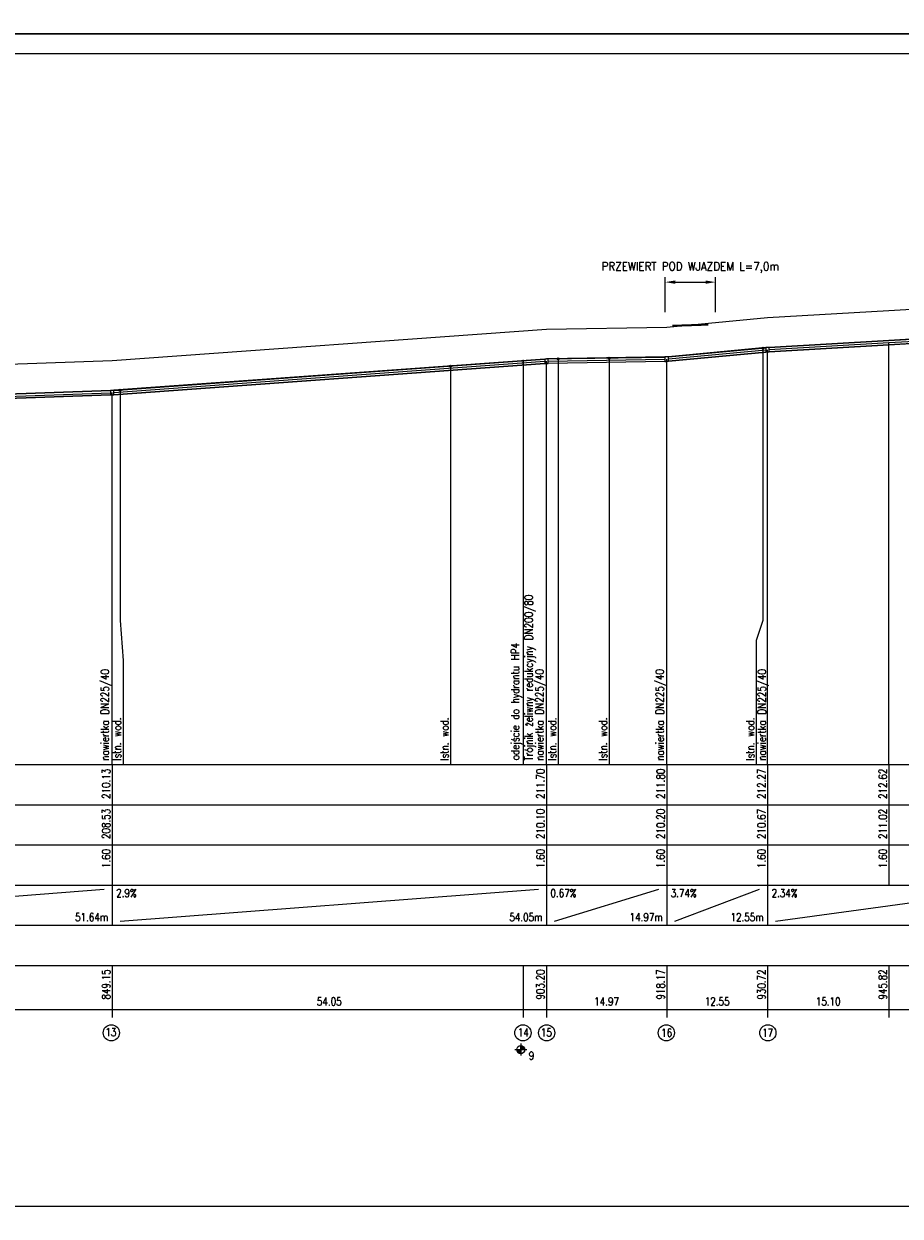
# Model space of a CAD drawing. Extents: x 122 to 1445, y -293 to 2085.
# Tile 20 of 38: x 340 to 558, y 1194 to 1491. Entities that reach past the tile are written whole.
import ezdxf
from ezdxf.enums import TextEntityAlignment as Align

# ---------------------------------------------------------------- set-up
doc = ezdxf.new("R2010")
doc.units = 0
doc.header["$LTSCALE"] = 0.2
doc.header["$MEASUREMENT"] = 0
doc.layers.get('Defpoints').update_dxf_attribs({"linetype": 'CONTINUOUS'})
for name, color, linetype in [('Armatura', 7, 'CONTINUOUS'), ('Liczby', 7, 'CONTINUOUS'), ('Linie_odn', 7, 'CONTINUOUS'), ('Linie_opisowe', 7, 'CONTINUOUS'), ('Linie_tabeli', 7, 'CONTINUOUS'), ('Odcinki', 7, 'CONTINUOUS'), ('Opis_PZ', 7, 'CONTINUOUS'), ('Opis_uzbr_p', 7, 'CONTINUOUS'), ('Osie', 7, 'CONTINUOUS'), ('Teren_istn', 3, 'CONTINUOUS'), ('Uzbr_nadz', 7, 'CONTINUOUS'), ('Uzbr_podz', 7, 'CONTINUOUS'), ('warstwa_nr_0', 8, 'CONTINUOUS'), ('Wezly', 7, 'CONTINUOUS')]:
    doc.layers.add(name, color=color, linetype=linetype)
doc.styles.add('S', font='simplex.shx', dxfattribs={"width": 0.9, "height": 2.1})
doc.styles.get("Standard").update_dxf_attribs({"font": 'txt.shx'})
doc.dimstyles.new('ISO-25', dxfattribs={"dimtxt": 2.5, "dimasz": 2.5, "dimexe": 1.25, "dimexo": 0.625, "dimtad": 1, "dimdec": 4, "dimdsep": 46, "dimtxsty": 'Standard', "dimcen": 2.5, "dimadec": 0, "dimazin": 0, "dimtfac": 1, "dimtdec": 4, "dimtmove": 0, "dimatfit": 3, "dimfxl": 1, "dimtolj": 1, "dimtzin": 0, "dimarcsym": 0})

# ---------------------------------------------------------------- blocks, each defined once
blk = doc.blocks.new('*D5')
at = {"layer": 'Defpoints', "color": 0, "transparency": 16777216}
for p in [(512.03, 1426.92), (499.47, 1418.79), (512.03, 1418.79)]:
    blk.add_point(p, dxfattribs=at)
at = {"layer": 'Linie_odn', "color": 0, "lineweight": -2, "transparency": 16777216}
for p, q in [((499.47, 1419.42), (499.47, 1428.17)), ((501.97, 1426.92), (509.53, 1426.92)), ((512.03, 1419.42), (512.03, 1428.17))]:
    blk.add_line(p, q, dxfattribs=at)
at = {"layer": 'Linie_odn', "color": 0, "transparency": 16777216}
for points in [[(501.97, 1427.34), (501.97, 1426.51), (499.47, 1426.92)], [(509.53, 1427.34), (509.53, 1426.51), (512.03, 1426.92)]]:
    blk.add_solid(points, dxfattribs=at)
at = {"layer": 'Linie_odn', "color": 0, "transparency": 16777216, "insert": (505.75, 1430.55), "char_height": 2.1, "width": 47.6614, "attachment_point": 5, "style": 'S'}
blk.add_mtext('\\A1;PRZEWIERT POD WJAZDEM L=7,0m', dxfattribs=at)

msp = doc.modelspace()

# ---------------------------------------------------------------- linework, layer by layer
at = {"layer": 'Armatura'}
for p, q in [((464.14977, 1407.38344), (464.05977, 1407.37684)), ((464.05977, 1407.37684), (464.05977, 1406.25184)), ((464.14977, 1407.35664), (464.05977, 1407.35004)), ((464.05977, 1406.27864), (464.14977, 1406.28514)), ((464.05977, 1406.25184), (464.14977, 1406.25844)), ((464.23977, 1407.38994), (464.14977, 1407.38344)), ((464.23977, 1407.36314), (464.14977, 1407.35664)), ((464.14977, 1406.28514), (464.23977, 1406.29174)), ((464.14977, 1406.25844), (464.23977, 1406.26494)), ((464.23977, 1406.26494), (464.23977, 1407.38994))]:
    msp.add_line(p, q, dxfattribs=at)
at = {"layer": 'Liczby'}
for p, q in [((462.01267, 1235.73894), (465.01267, 1235.73894)), ((462.51507, 1235.66914), (464.51027, 1235.80874)), ((462.52237, 1235.59974), (464.50297, 1235.87814)), ((462.53457, 1235.53104), (464.49077, 1235.94684)), ((462.55137, 1235.46334), (464.47397, 1236.01454)), ((462.57297, 1235.39694), (464.45237, 1236.08094)), ((462.59917, 1235.33224), (464.42617, 1236.14564)), ((462.62977, 1235.26944), (464.39557, 1236.20844)), ((462.66467, 1235.20904), (464.36067, 1236.26884)), ((462.70367, 1235.15114), (464.32167, 1236.32674)), ((462.74667, 1235.09614), (464.27867, 1236.38174)), ((462.79337, 1235.04424), (464.23197, 1236.43364)), ((462.84357, 1234.99584), (464.18177, 1236.48204)), ((462.89697, 1234.95094), (464.12837, 1236.52694)), ((462.95347, 1234.90994), (464.07187, 1236.56794)), ((463.01267, 1234.87294), (464.01267, 1236.60494)), ((463.07427, 1234.84014), (463.95107, 1236.63774)), ((463.13807, 1234.81174), (463.88727, 1236.66614)), ((463.20367, 1234.78784), (463.82167, 1236.69004)), ((463.27077, 1234.76864), (463.75457, 1236.70924)), ((463.33907, 1234.75414), (463.68627, 1236.72374)), ((463.40817, 1234.74444), (463.61717, 1236.73344)), ((463.47777, 1234.73954), (463.54757, 1236.73834)), ((463.51267, 1237.23894), (463.51267, 1234.23894))]:
    msp.add_line(p, q, dxfattribs=at)
msp.add_circle((463.51267, 1235.73894), 1, dxfattribs=at)
at = {"layer": 'Linie_opisowe'}
for p, q in [((472.84967, 1407.78794), (472.84967, 1306.73894)), ((485.50087, 1407.99944), (485.50087, 1306.73894)), ((446.01317, 1406.00394), (446.01317, 1306.73894)), ((464.14977, 1406.82094), (464.14977, 1306.73894))]:
    msp.add_line(p, q, dxfattribs=at)
for points in [[(523.76707, 1410.47694), (523.76707, 1342.65894), (522.16217, 1337.62853), (522.16217, 1306.73894)], [(363.76387, 1400.03094), (363.76387, 1342.65894), (364.50977, 1332.65894), (364.50977, 1306.73894)]]:
    msp.add_lwpolyline(points, dxfattribs=at)
at = {"layer": 'Linie_tabeli'}
for p, q in [((258.52647, 1306.73894), (1073.90927, 1306.73894)), ((361.80977, 1306.73894), (361.80977, 1276.73894)), ((469.90647, 1306.73894), (469.90647, 1276.73894)), ((499.85597, 1306.73894), (499.85597, 1276.73894)), ((524.96217, 1306.73894), (524.96217, 1276.73894)), ((555.15917, 1306.73894), (555.15917, 1276.73894)), ((258.52647, 1296.73894), (1071.20927, 1296.73894)), ((258.52647, 1286.73894), (1071.20927, 1286.73894)), ((258.52647, 1276.73894), (1071.20927, 1276.73894)), ((260.52647, 1267.73894), (359.80977, 1275.73894)), ((361.80977, 1276.73894), (361.80977, 1266.73894)), ((363.80977, 1267.73894), (467.90647, 1275.73894)), ((469.90647, 1276.73894), (469.90647, 1266.73894)), ((471.90647, 1267.73894), (497.85597, 1275.73894)), ((499.85597, 1276.73894), (499.85597, 1266.73894)), ((501.85597, 1267.73894), (522.96217, 1275.73894)), ((524.96217, 1276.73894), (524.96217, 1266.73894)), ((526.96217, 1267.73894), (585.41697, 1275.73894)), ((258.52647, 1266.73894), (1071.20927, 1266.73894)), ((258.52647, 1256.73894), (1071.20927, 1256.73894)), ((361.80977, 1256.73894), (361.80977, 1243.73894)), ((464.14977, 1256.73894), (464.14977, 1243.73894)), ((469.90647, 1256.73894), (469.90647, 1243.73894)), ((499.85597, 1256.73894), (499.85597, 1243.73894)), ((524.96217, 1256.73894), (524.96217, 1243.73894)), ((555.15917, 1256.73894), (555.15917, 1243.73894)), ((258.52647, 1245.73894), (1071.20927, 1245.73894))]:
    msp.add_line(p, q, dxfattribs=at)
msp.add_lwpolyline([(146.68012, 1196.76042), (1216.59527, 1196.76042), (1216.59527, 1483.76042), (146.68012, 1483.76042)], close=True, dxfattribs=at)
for points in [[(555.15917, 1306.73894), (555.15917, 1411.85374)], [(524.96217, 1306.73894), (524.96217, 1410.08894)], [(469.90647, 1306.73894), (469.90647, 1407.23894)], [(499.85597, 1306.73894), (499.85597, 1407.73894)], [(361.80977, 1306.73894), (361.80977, 1399.38894)]]:
    msp.add_lwpolyline(points, dxfattribs=at)
for centre in [(361.60724, 1239.92385), (464.05165, 1239.92385), (469.97357, 1239.92385), (499.76733, 1239.92385), (525.03767, 1239.92385)]:
    msp.add_circle(centre, 2.02278, dxfattribs=at)
at = {"layer": 'Odcinki'}
for points in [[(555.15917, 1412.38944), (586.98837, 1414.24964), (586.98837, 1414.27644), (555.15917, 1412.41624)], [(525.39077, 1410.64974), (555.15917, 1412.38944), (555.15917, 1412.41624), (525.39077, 1410.67644)], [(525.39077, 1409.57824), (555.15917, 1411.31804), (555.15917, 1411.29124), (525.39077, 1409.55144)], [(555.15917, 1411.31804), (586.98837, 1413.17814), (586.98837, 1413.15144), (555.15917, 1411.29124)], [(470.33497, 1407.78184), (499.42737, 1408.26754), (499.42737, 1408.29424), (470.33497, 1407.80864)], [(500.28447, 1408.31474), (524.53367, 1410.58454), (524.53367, 1410.61134), (500.28447, 1408.34154)], [(500.28447, 1407.24334), (524.53367, 1409.51314), (524.53367, 1409.48634), (500.28447, 1407.21654)], [(362.23837, 1399.95574), (469.47787, 1407.74354), (469.47787, 1407.77034), (362.23837, 1399.98254)], [(362.23837, 1398.88434), (469.47787, 1406.67214), (469.47787, 1406.64534), (362.23837, 1398.85754)], [(470.33497, 1406.71034), (499.42737, 1407.19604), (499.42737, 1407.16924), (470.33497, 1406.68364)], [(258.52647, 1396.27464), (361.38117, 1399.90954), (361.38117, 1399.93634), (258.52647, 1396.30144)], [(258.52647, 1395.20324), (361.38117, 1398.83804), (361.38117, 1398.81134), (258.52647, 1395.17644)]]:
    msp.add_lwpolyline(points, close=True, dxfattribs=at)
at = {"layer": 'Osie'}
for p, q in [((525.39077, 1410.11394), (555.15917, 1411.85374)), ((555.15917, 1411.85374), (586.98837, 1413.71394)), ((500.28447, 1407.77904), (524.53367, 1410.04884)), ((362.23837, 1399.42004), (469.47787, 1407.20784)), ((470.33497, 1407.24614), (499.42737, 1407.73174)), ((258.52647, 1395.73894), (361.38117, 1399.37384))]:
    msp.add_line(p, q, dxfattribs=at)
at = {"layer": 'Teren_istn'}
msp.add_lwpolyline([(258.52647, 1403.73894), (361.80977, 1407.38894), (469.90647, 1415.23894), (499.85597, 1415.73894), (524.96217, 1418.08894), (555.15917, 1419.85374), (587.41697, 1421.73894), (660.71457, 1426.73894), (702.15047, 1430.23894), (718.87777, 1436.73894), (764.14577, 1437.23894), (810.97927, 1437.83894), (862.90727, 1439.23894), (868.18747, 1439.23894), (912.00487, 1440.74454), (917.96657, 1440.94944), (955.49537, 1442.23894), (1026.18067, 1444.57224), (1031.22937, 1444.73894), (1067.59927, 1445.73894), (1071.20927, 1445.73894), (1071.57929, 1445.74186)], dxfattribs=at)
at = {"layer": 'Uzbr_nadz'}
msp.add_lwpolyline([(501.23465, 1416.03743, 0.5, 0.5, 0), (510.23465, 1416.34673, 0.5, 0.5, 0)], format="xyseb", dxfattribs=at)
at = {"layer": 'Uzbr_podz'}
for centre, radius in [((472.84967, 1407.78794), 0.2362), ((472.84967, 1407.78794), 0.225), ((485.50087, 1407.99944), 0.2362), ((485.50087, 1407.99944), 0.225), ((523.76707, 1410.47694), 0.2362), ((523.76707, 1410.47694), 0.225), ((446.01317, 1406.00394), 0.2362), ((446.01317, 1406.00394), 0.225), ((363.76387, 1400.03094), 0.2362), ((363.76387, 1400.03094), 0.225)]:
    msp.add_circle(centre, radius, dxfattribs=at)
at = {"layer": 'warstwa_nr_0'}
for points in [[(121.68012, 1488.76042), (1221.37834, 1488.76042), (1221.37834, 1785.76042), (121.68012, 1785.76042)], [(121.68012, 1191.76042), (1221.37834, 1191.76042), (1221.37834, 1488.76042), (121.68012, 1488.76042)]]:
    msp.add_lwpolyline(points, close=True, dxfattribs=at)
at = {"layer": 'Wezly'}
for p, q in [((469.90647, 1407.80144), (469.47787, 1407.77034)), ((470.33497, 1407.80864), (469.90647, 1407.80144)), ((470.33497, 1407.78184), (469.90647, 1407.77464)), ((470.33497, 1406.68364), (470.33497, 1407.80864)), ((499.85597, 1408.30144), (499.42737, 1408.29424)), ((499.42737, 1408.29424), (499.42737, 1407.16924)), ((499.85597, 1408.27464), (499.42737, 1408.26754)), ((500.28447, 1408.34154), (499.85597, 1408.30144)), ((500.28447, 1408.31474), (499.85597, 1408.27464)), ((500.28447, 1407.21654), (500.28447, 1408.34154)), ((524.96217, 1410.65144), (524.53367, 1410.61134)), ((524.96217, 1410.62464), (524.53367, 1410.58454)), ((524.53367, 1410.61134), (524.53367, 1409.48634)), ((524.53367, 1409.51314), (524.96217, 1409.55324)), ((524.53367, 1409.48634), (524.96217, 1409.52644)), ((525.39077, 1410.67644), (524.96217, 1410.65144)), ((525.39077, 1410.64974), (524.96217, 1410.62464)), ((524.96217, 1409.55324), (525.39077, 1409.57824)), ((524.96217, 1409.52644), (525.39077, 1409.55144)), ((525.39077, 1409.55144), (525.39077, 1410.67644)), ((469.90647, 1407.77464), (469.47787, 1407.74354)), ((469.47787, 1407.77034), (469.47787, 1406.64534)), ((469.47787, 1406.67214), (469.90647, 1406.70324)), ((469.47787, 1406.64534), (469.90647, 1406.67644)), ((469.90647, 1406.70324), (470.33497, 1406.71034)), ((469.90647, 1406.67644), (470.33497, 1406.68364)), ((499.42737, 1407.19604), (499.85597, 1407.20324)), ((499.42737, 1407.16924), (499.85597, 1407.17644)), ((499.85597, 1407.20324), (500.28447, 1407.24334)), ((499.85597, 1407.17644), (500.28447, 1407.21654)), ((361.80977, 1399.95144), (361.38117, 1399.93634)), ((361.38117, 1399.93634), (361.38117, 1398.81134)), ((361.80977, 1399.92464), (361.38117, 1399.90954)), ((362.23837, 1399.98254), (361.80977, 1399.95144)), ((362.23837, 1399.95574), (361.80977, 1399.92464)), ((361.80977, 1398.85324), (362.23837, 1398.88434)), ((362.23837, 1398.85754), (362.23837, 1399.98254)), ((361.38117, 1398.83804), (361.80977, 1398.85324)), ((361.38117, 1398.81134), (361.80977, 1398.82644)), ((361.80977, 1398.82644), (362.23837, 1398.85754))]:
    msp.add_line(p, q, dxfattribs=at)

# ---------------------------------------------------------------- texts
at = {"layer": 'Liczby', "width": 0.8}
for s, p in [('210.13', (361.30977, 1305.73894)), ('211.70', (469.40647, 1305.73894)), ('211.80', (499.35597, 1305.73894)), ('212.27', (524.46217, 1305.73894)), ('212.62', (554.65917, 1305.73894)), ('208.53', (361.30977, 1295.73894)), ('210.10', (469.40647, 1295.73894)), ('210.20', (499.35597, 1295.73894)), ('210.67', (524.46217, 1295.73894)), ('211.02', (554.65917, 1295.73894)), ('1.60', (361.30977, 1285.73894)), ('1.60', (469.40647, 1285.73894)), ('1.60', (499.35597, 1285.73894)), ('1.60', (524.46217, 1285.73894)), ('1.60', (554.65917, 1285.73894)), ('849.15', (361.30977, 1255.73894)), ('903.20', (469.40647, 1255.73894)), ('918.17', (499.35597, 1255.73894)), ('930.72', (524.46217, 1255.73894)), ('945.82', (554.65917, 1255.73894))]:
    msp.add_text(s, height=2, rotation=90, dxfattribs=at).set_placement(p, align=Align.RIGHT)
for s, p in [('2.9%', (362.80977, 1273.73894)), ('0.67%', (470.90647, 1273.73894)), ('3.74%', (500.85597, 1273.73894)), ('2.34%', (525.96217, 1273.73894)), ('9', (465.51267, 1233.23894))]:
    msp.add_text(s, height=2, dxfattribs=at).set_placement(p)
for s, p in [('51.64m', (360.80977, 1267.73894)), ('54.05m', (468.90647, 1267.73894)), ('14.97m', (498.85597, 1267.73894)), ('12.55m', (523.96217, 1267.73894))]:
    msp.add_text(s, height=2, dxfattribs=at).set_placement(p, align=Align.RIGHT)
for s, p in [('54.05', (415.85807, 1246.73894)), ('14.97', (484.88117, 1246.73894)), ('12.55', (512.40907, 1246.73894)), ('15.10', (540.06067, 1246.73894)), ('13', (361.47414, 1239.09143)), ('14', (464.14977, 1239.02068)), ('15', (469.90647, 1239.02068)), ('16', (499.85597, 1238.96248)), ('17', (524.96217, 1238.96248))]:
    msp.add_text(s, height=2, dxfattribs=at).set_placement(p, align=Align.CENTER)
at = {"layer": 'Opis_PZ', "width": 0.8}
for s, p in [('Trójnik żeliwny redukcyjny DN200/80', (466.48859, 1307.73734)), ('odejście do hydrantu HP4', (463.13782, 1307.84312)), ('nawiertka DN225/40', (361.00227, 1307.71504)), ('nawiertka DN225/40', (469.1968, 1307.71504)), ('nawiertka DN225/40', (499.12004, 1307.71504)), ('nawiertka DN225/40', (524.54145, 1307.71504))]:
    msp.add_text(s, height=2, rotation=90, dxfattribs=at).set_placement(p)
at = {"layer": 'Opis_uzbr_p', "width": 0.8}
for p in [(364.00977, 1307.73894), (445.51317, 1307.73894), (472.34967, 1307.73894), (485.00087, 1307.73894), (521.66217, 1307.73894)]:
    msp.add_text('Istn. wod. ', height=2, rotation=90, dxfattribs=at).set_placement(p)

# ---------------------------------------------------------------- dimensions: what is measured, and where the dimension line sits
at = {"layer": 'Linie_odn'}
dim = msp.add_linear_dim(base=(512.02732, 1426.92293), p1=(499.47381, 1418.79283), p2=(512.02732, 1418.79283), text='PRZEWIERT POD WJAZDEM L=7,0m', dimstyle='ISO-25', override={"dimtxsty": 'S'}, dxfattribs=at)
dim.commit()
dim.dimension.update_dxf_attribs({"geometry": '*D5', "text_midpoint": (505.75057, 1426.92293), "dimtype": 160})

doc.saveas('drawing.dxf')
